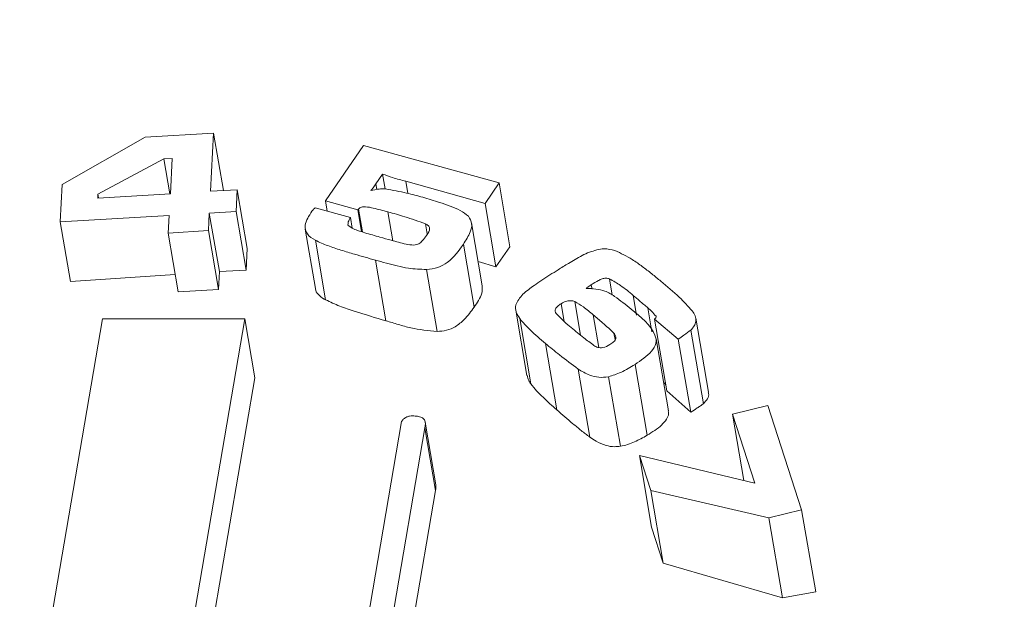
# Model space of a CAD drawing. Header units: millimetres. Extents: x -102560 to 77680, y 7163 to 33028.
# Tile 36 of 80: x -94843 to -94825, y 13989 to 14000. Entities that reach past the tile are written whole.
import ezdxf
from ezdxf import colors
from ezdxf.entities.mleader import LeaderData, LeaderLine
from ezdxf.math import Vec2, Vec3

# ---------------------------------------------------------------- set-up
doc = ezdxf.new("R2010")
doc.units = ezdxf.units.MM
for name, color, linetype, lineweight in [('RR_IWK_opisy', 7, 'Continuous', 0), ('RR_IWK_opisy_piony', 7, 'Continuous', 0), ('RR_IWK_urzadzenia', 7, 'Continuous', 13)]:
    doc.layers.add(name, color=color, linetype=linetype, lineweight=lineweight)
doc.styles.add('RR', font='GARA.TTF', dxfattribs={"height": 200})

# ---------------------------------------------------------------- blocks, each defined once
blk = doc.blocks.new('_None')

msp = doc.modelspace()

# ---------------------------------------------------------------- linework, layer by layer
at = {"layer": 'RR_IWK_urzadzenia', "color": 7, "linetype": 'Continuous', "lineweight": 13}
for p, q in [((-94840.901, 13997.519), (-94839.665, 13997.592)), ((-94839.665, 13997.592), (-94839.722, 13996.537)), ((-94839.487, 13996.551), (-94839.665, 13997.592)), ((-94842.403, 13996.659), (-94840.901, 13997.519)), ((-94837.643, 13996.362), (-94836.952, 13997.369)), ((-94836.952, 13997.369), (-94834.503, 13996.688)), ((-94840.566, 13997.122), (-94841.757, 13996.486)), ((-94840.413, 13997.132), (-94840.566, 13997.122)), ((-94840.459, 13996.493), (-94840.566, 13997.122)), ((-94840.448, 13996.493), (-94840.413, 13997.132)), ((-94836.609, 13996.849), (-94836.731, 13996.671)), ((-94836.563, 13996.58), (-94836.609, 13996.849)), ((-94834.755, 13996.319), (-94836.189, 13996.718)), ((-94834.503, 13996.688), (-94834.755, 13996.319)), ((-94834.305, 13995.532), (-94834.503, 13996.688)), ((-94842.439, 13995.983), (-94842.403, 13996.659)), ((-94839.722, 13996.537), (-94839.238, 13996.565)), ((-94839.238, 13996.565), (-94839.259, 13996.172)), ((-94839.057, 13995.503), (-94839.238, 13996.565)), ((-94841.761, 13996.415), (-94840.448, 13996.493)), ((-94841.757, 13996.486), (-94841.761, 13996.415)), ((-94841.745, 13996.416), (-94841.757, 13996.486)), ((-94837.055, 13996.199), (-94837.643, 13996.362)), ((-94837.612, 13996.178), (-94837.643, 13996.362)), ((-94834.559, 13995.17), (-94834.755, 13996.319)), ((-94839.743, 13996.144), (-94839.76, 13995.825)), ((-94839.259, 13996.172), (-94839.743, 13996.144)), ((-94839.562, 13995.083), (-94839.743, 13996.144)), ((-94839.078, 13995.11), (-94839.259, 13996.172)), ((-94837.829, 13996.238), (-94837.19, 13996.061)), ((-94836.988, 13995.806), (-94837.055, 13996.199)), ((-94836.974, 13995.802), (-94837.045, 13996.214)), ((-94840.469, 13996.1), (-94842.439, 13995.983)), ((-94842.255, 13994.905), (-94842.439, 13995.983)), ((-94840.486, 13995.781), (-94840.469, 13996.1)), ((-94837.157, 13995.869), (-94837.19, 13996.061)), ((-94834.805, 13994.825), (-94835.001, 13995.968)), ((-94839.76, 13995.825), (-94840.486, 13995.781)), ((-94839.579, 13994.763), (-94839.76, 13995.825)), ((-94838.007, 13995.851), (-94837.824, 13994.777)), ((-94835.804, 13995.766), (-94835.835, 13995.949)), ((-94840.305, 13994.72), (-94840.486, 13995.781)), ((-94837.64, 13994.573), (-94837.824, 13995.651)), ((-94839.078, 13995.11), (-94839.057, 13995.503)), ((-94834.953, 13994.438), (-94835.148, 13995.578)), ((-94834.559, 13995.17), (-94834.305, 13995.532)), ((-94836.548, 13994.193), (-94836.735, 13995.291)), ((-94834.881, 13995.269), (-94834.559, 13995.17)), ((-94839.579, 13994.763), (-94839.562, 13995.083)), ((-94839.562, 13995.083), (-94839.078, 13995.11)), ((-94835.621, 13994.001), (-94835.813, 13995.123)), ((-94842.255, 13994.905), (-94840.359, 13995.034)), ((-94832.455, 13994.658), (-94832.505, 13994.954)), ((-94840.305, 13994.72), (-94839.579, 13994.763)), ((-94832.821, 13994.765), (-94832.835, 13994.847)), ((-94833.029, 13993.934), (-94833.133, 13994.544)), ((-94834.198, 13994.385), (-94833.997, 13993.206)), ((-94833.325, 13994.18), (-94833.381, 13994.503)), ((-94841.676, 13994.228), (-94843.012, 13986.409)), ((-94839.102, 13994.228), (-94841.676, 13994.228)), ((-94840.439, 13986.409), (-94839.102, 13994.228)), ((-94838.92, 13993.162), (-94839.102, 13994.228)), ((-94833.927, 13993.052), (-94834.129, 13994.234)), ((-94831.26, 13993.864), (-94831.691, 13994.222)), ((-94831.47, 13992.927), (-94831.691, 13994.222)), ((-94830.715, 13992.902), (-94830.943, 13994.239)), ((-94830.807, 13992.694), (-94831.035, 13994.027)), ((-94832.404, 13993.853), (-94832.424, 13993.967)), ((-94831.439, 13992.567), (-94831.661, 13993.866)), ((-94831.034, 13992.542), (-94831.26, 13993.864)), ((-94833.456, 13992.581), (-94833.662, 13993.784)), ((-94832.861, 13992.089), (-94833.071, 13993.321)), ((-94831.824, 13992.122), (-94832.043, 13993.404)), ((-94838.92, 13993.162), (-94840.075, 13986.409)), ((-94832.308, 13991.922), (-94832.524, 13993.181)), ((-94831.47, 13992.927), (-94831.034, 13992.542)), ((-94830.281, 13992.507), (-94829.639, 13992.663)), ((-94829.639, 13992.663), (-94829.029, 13990.773)), ((-94829.878, 13991.256), (-94830.281, 13992.507)), ((-94830.076, 13991.303), (-94830.281, 13992.507)), ((-94837.124, 13987.342), (-94836.264, 13992.372)), ((-94835.844, 13992.258), (-94836.62, 13987.717)), ((-94835.65, 13991.125), (-94835.844, 13992.258)), ((-94835.648, 13991.227), (-94835.841, 13992.359)), ((-94831.759, 13991.12), (-94831.964, 13991.756)), ((-94831.964, 13991.756), (-94829.878, 13991.256)), ((-94831.743, 13990.46), (-94831.964, 13991.756)), ((-94836.188, 13987.985), (-94835.65, 13991.125)), ((-94829.62, 13990.629), (-94831.759, 13991.12)), ((-94831.535, 13989.809), (-94831.759, 13991.12)), ((-94829.029, 13990.773), (-94829.62, 13990.629)), ((-94829.373, 13989.183), (-94829.62, 13990.629)), ((-94828.775, 13989.287), (-94829.029, 13990.773)), ((-94831.743, 13990.46), (-94831.535, 13989.809)), ((-94831.535, 13989.809), (-94829.373, 13989.183)), ((-94829.373, 13989.183), (-94828.775, 13989.287))]:
    msp.add_line(p, q, dxfattribs=at)
at = {"layer": 'RR_IWK_urzadzenia', "color": 8, "linetype": 'Continuous', "lineweight": 13}
for p, q in [((-94836.152, 13996.499), (-94836.189, 13996.718)), ((-94836.714, 13996.57), (-94836.731, 13996.671)), ((-94836.423, 13995.643), (-94836.512, 13996.165)), ((-94832.015, 13994.297), (-94832.076, 13994.653)), ((-94831.739, 13993.994), (-94831.813, 13994.428)), ((-94832.698, 13993.712), (-94832.799, 13994.302))]:
    msp.add_line(p, q, dxfattribs=at)
at = {"layer": 'RR_IWK_urzadzenia', "color": 7, "linetype": 'Continuous', "lineweight": 13}
for points, knots in [([(-94836.189, 13996.718), (-94836.27, 13996.74), (-94836.414, 13996.778), (-94836.549, 13996.827), (-94836.609, 13996.849)], [0, 0, 0, 0, 0.560267, 1, 1, 1, 1]), ([(-94836.731, 13996.671), (-94836.747, 13996.648), (-94836.775, 13996.607), (-94836.806, 13996.568), (-94836.819, 13996.55)], [0, 0, 0, 0, 0.559997, 1, 1, 1, 1]), ([(-94836.819, 13996.55), (-94836.771, 13996.561), (-94836.684, 13996.582), (-94836.596, 13996.581), (-94836.558, 13996.58)], [0, 0, 0, 0, 0.560234, 1, 1, 1, 1]), ([(-94836.558, 13996.58), (-94836.429, 13996.557), (-94836.198, 13996.517), (-94835.98, 13996.455), (-94835.884, 13996.428)], [0, 0, 0, 0, 0.559674, 1, 1, 1, 1]), ([(-94835.884, 13996.428), (-94835.781, 13996.399), (-94835.612, 13996.351), (-94835.387, 13996.27), (-94835.199, 13996.196), (-94835.104, 13996.122), (-94835.056, 13996.085)], [0, 0, 0, 0, 0.34035, 0.560573, 0.780732, 1, 1, 1, 1]), ([(-94837.824, 13995.651), (-94837.88, 13995.685), (-94837.992, 13995.753), (-94838.03, 13995.957), (-94837.942, 13996.092), (-94837.888, 13996.176)], [0, 0, 0, 0, 0.280329, 0.558633, 1, 1, 1, 1]), ([(-94837.888, 13996.176), (-94837.878, 13996.188), (-94837.859, 13996.209), (-94837.838, 13996.229), (-94837.829, 13996.238)], [0, 0, 0, 0, 0.559785, 1, 1, 1, 1]), ([(-94837.045, 13996.214), (-94837.047, 13996.211), (-94837.05, 13996.206), (-94837.054, 13996.201), (-94837.055, 13996.199)], [0, 0, 0, 0, 0.559993, 1, 1, 1, 1]), ([(-94836.512, 13996.165), (-94836.6, 13996.188), (-94836.731, 13996.223), (-94836.889, 13996.258), (-94836.977, 13996.257), (-94837.024, 13996.238), (-94837.038, 13996.222), (-94837.045, 13996.214)], [0, 0, 0, 0, 0.500494, 0.75049, 0.874922, 0.93751, 1, 1, 1, 1]), ([(-94835.835, 13995.949), (-94835.958, 13995.993), (-94836.179, 13996.072), (-94836.41, 13996.136), (-94836.512, 13996.165)], [0, 0, 0, 0, 0.559836, 1, 1, 1, 1]), ([(-94837.19, 13996.061), (-94837.206, 13996.036), (-94837.235, 13995.991), (-94837.235, 13995.945), (-94837.235, 13995.925)], [0, 0, 0, 0, 0.562092, 1, 1, 1, 1]), ([(-94835.056, 13996.085), (-94835.031, 13996.041), (-94834.979, 13995.953), (-94835.025, 13995.771), (-94835.101, 13995.651), (-94835.148, 13995.578)], [0, 0, 0, 0, 0.279025, 0.558979, 1, 1, 1, 1]), ([(-94837.235, 13995.925), (-94837.211, 13995.905), (-94837.162, 13995.865), (-94837.05, 13995.826), (-94836.929, 13995.786), (-94836.793, 13995.746), (-94836.703, 13995.721), (-94836.658, 13995.708)], [0, 0, 0, 0, 0.168702, 0.33889, 0.559246, 0.779623, 1, 1, 1, 1]), ([(-94835.816, 13995.738), (-94835.784, 13995.782), (-94835.74, 13995.843), (-94835.778, 13995.919), (-94835.816, 13995.939), (-94835.835, 13995.949)], [0, 0, 0, 0, 0.559468, 0.778923, 1, 1, 1, 1]), ([(-94836.735, 13995.291), (-94836.863, 13995.327), (-94837.073, 13995.385), (-94837.362, 13995.472), (-94837.603, 13995.55), (-94837.751, 13995.617), (-94837.824, 13995.651)], [0, 0, 0, 0, 0.34005, 0.560078, 0.780071, 1, 1, 1, 1]), ([(-94836.658, 13995.708), (-94836.589, 13995.689), (-94836.477, 13995.658), (-94836.319, 13995.616), (-94836.187, 13995.578), (-94836.091, 13995.568), (-94836.043, 13995.563)], [0, 0, 0, 0, 0.340237, 0.56039, 0.78052, 1, 1, 1, 1]), ([(-94836.043, 13995.563), (-94836.011, 13995.569), (-94835.947, 13995.58), (-94835.877, 13995.653), (-94835.839, 13995.705), (-94835.816, 13995.738)], [0, 0, 0, 0, 0.276355, 0.557135, 1, 1, 1, 1]), ([(-94835.148, 13995.578), (-94835.23, 13995.462), (-94835.345, 13995.3), (-94835.606, 13995.146), (-94835.744, 13995.131), (-94835.813, 13995.123)], [0, 0, 0, 0, 0.5605479, 0.7804373, 1, 1, 1, 1]), ([(-94833.435, 13995.117), (-94833.373, 13995.156), (-94833.271, 13995.22), (-94833.127, 13995.306), (-94833.001, 13995.377), (-94832.911, 13995.416), (-94832.866, 13995.436)], [0, 0, 0, 0, 0.340012, 0.560022, 0.78002, 1, 1, 1, 1]), ([(-94832.866, 13995.436), (-94832.778, 13995.464), (-94832.622, 13995.516), (-94832.472, 13995.481), (-94832.407, 13995.466)], [0, 0, 0, 0, 0.559565, 1, 1, 1, 1]), ([(-94832.407, 13995.466), (-94832.299, 13995.414), (-94832.12, 13995.329), (-94831.912, 13995.177), (-94831.74, 13995.046), (-94831.63, 13994.955), (-94831.575, 13994.91)], [0, 0, 0, 0, 0.339403, 0.559588, 0.779792, 1, 1, 1, 1]), ([(-94835.813, 13995.123), (-94835.924, 13995.126), (-94836.108, 13995.131), (-94836.343, 13995.188), (-94836.541, 13995.237), (-94836.671, 13995.273), (-94836.735, 13995.291)], [0, 0, 0, 0, 0.339231, 0.559452, 0.779722, 1, 1, 1, 1]), ([(-94834.072, 13994.675), (-94834.006, 13994.73), (-94833.897, 13994.819), (-94833.726, 13994.931), (-94833.581, 13995.024), (-94833.484, 13995.086), (-94833.435, 13995.117)], [0, 0, 0, 0, 0.3398113, 0.5598724, 0.7799337, 1, 1, 1, 1]), ([(-94832.505, 13994.954), (-94832.527, 13994.96), (-94832.569, 13994.97), (-94832.64, 13994.953), (-94832.729, 13994.912), (-94832.791, 13994.874), (-94832.835, 13994.847)], [0, 0, 0, 0, 0.185657, 0.371776, 0.558889, 1, 1, 1, 1]), ([(-94832.076, 13994.653), (-94832.149, 13994.715), (-94832.279, 13994.825), (-94832.436, 13994.915), (-94832.505, 13994.954)], [0, 0, 0, 0, 0.560627, 1, 1, 1, 1]), ([(-94831.575, 13994.91), (-94831.46, 13994.815), (-94831.256, 13994.645), (-94831.084, 13994.457), (-94831.008, 13994.375)], [0, 0, 0, 0, 0.560152, 1, 1, 1, 1]), ([(-94837.822, 13994.777), (-94837.822, 13994.775), (-94837.825, 13994.737), (-94837.774, 13994.665), (-94837.7, 13994.606), (-94837.648, 13994.577), (-94837.64, 13994.573)], [0, 0, 0, 0, 0.024667, 0.431666, 0.916504, 1, 1, 1, 1]), ([(-94834.953, 13994.438), (-94834.926, 13994.479), (-94834.871, 13994.562), (-94834.806, 13994.692), (-94834.806, 13994.781), (-94834.806, 13994.825)], [0, 0, 0, 0, 0.333906, 0.667973, 1, 1, 1, 1]), ([(-94832.835, 13994.847), (-94832.853, 13994.835), (-94832.885, 13994.814), (-94832.915, 13994.791), (-94832.928, 13994.781)], [0, 0, 0, 0, 0.559982, 1, 1, 1, 1]), ([(-94832.928, 13994.781), (-94832.807, 13994.774), (-94832.607, 13994.764), (-94832.412, 13994.635), (-94832.259, 13994.524), (-94832.163, 13994.445), (-94832.115, 13994.406)], [0, 0, 0, 0, 0.3375055, 0.5581045, 0.7790452, 1, 1, 1, 1]), ([(-94837.64, 13994.573), (-94837.556, 13994.534), (-94837.387, 13994.455), (-94837.016, 13994.334), (-94836.735, 13994.249), (-94836.548, 13994.193)], [0, 0, 0, 0, 0.250509, 0.500816, 1, 1, 1, 1]), ([(-94834.129, 13994.234), (-94834.153, 13994.272), (-94834.201, 13994.348), (-94834.213, 13994.508), (-94834.125, 13994.612), (-94834.072, 13994.675)], [0, 0, 0, 0, 0.281402, 0.562199, 1, 1, 1, 1]), ([(-94833.133, 13994.544), (-94833.156, 13994.55), (-94833.2, 13994.562), (-94833.293, 13994.552), (-94833.348, 13994.521), (-94833.381, 13994.503)], [0, 0, 0, 0, 0.280323, 0.560284, 1, 1, 1, 1]), ([(-94832.799, 13994.302), (-94832.857, 13994.35), (-94832.959, 13994.437), (-94833.08, 13994.511), (-94833.133, 13994.544)], [0, 0, 0, 0, 0.560576, 1, 1, 1, 1]), ([(-94831.813, 13994.428), (-94831.862, 13994.47), (-94831.949, 13994.546), (-94832.037, 13994.621), (-94832.076, 13994.653)], [0, 0, 0, 0, 0.559999, 1, 1, 1, 1]), ([(-94835.621, 13994.001), (-94835.563, 13994.005), (-94835.448, 13994.013), (-94835.272, 13994.091), (-94835.103, 13994.236), (-94835.009, 13994.363), (-94834.953, 13994.438)], [0, 0, 0, 0, 0.183676, 0.369218, 0.625146, 1, 1, 1, 1]), ([(-94833.381, 13994.503), (-94833.401, 13994.489), (-94833.441, 13994.462), (-94833.484, 13994.415), (-94833.494, 13994.365), (-94833.479, 13994.338), (-94833.472, 13994.325)], [0, 0, 0, 0, 0.280768, 0.560443, 0.779899, 1, 1, 1, 1]), ([(-94832.115, 13994.406), (-94831.934, 13994.263), (-94831.708, 13994.085), (-94831.642, 13993.785), (-94831.772, 13993.588), (-94831.935, 13993.477), (-94832.043, 13993.404)], [0, 0, 0, 0, 0.500348, 0.624805, 0.749736, 1, 1, 1, 1]), ([(-94831.663, 13994.276), (-94831.688, 13994.306), (-94831.733, 13994.359), (-94831.788, 13994.407), (-94831.813, 13994.428)], [0, 0, 0, 0, 0.5589096, 1, 1, 1, 1]), ([(-94831.008, 13994.375), (-94830.988, 13994.345), (-94830.948, 13994.285), (-94830.934, 13994.189), (-94830.965, 13994.099), (-94831.011, 13994.051), (-94831.035, 13994.027)], [0, 0, 0, 0, 0.280374, 0.559985, 0.779892, 1, 1, 1, 1]), ([(-94836.548, 13994.193), (-94836.473, 13994.171), (-94836.325, 13994.127), (-94836.027, 13994.04), (-94835.783, 13994.016), (-94835.621, 13994.001)], [0, 0, 0, 0, 0.251077, 0.502186, 1, 1, 1, 1]), ([(-94833.662, 13993.784), (-94833.757, 13993.863), (-94833.928, 13994.005), (-94834.068, 13994.164), (-94834.129, 13994.234)], [0, 0, 0, 0, 0.560138, 1, 1, 1, 1]), ([(-94833.472, 13994.325), (-94833.424, 13994.275), (-94833.338, 13994.187), (-94833.239, 13994.105), (-94833.195, 13994.07)], [0, 0, 0, 0, 0.559699, 1, 1, 1, 1]), ([(-94832.424, 13993.967), (-94832.491, 13994.032), (-94832.611, 13994.146), (-94832.742, 13994.254), (-94832.799, 13994.302)], [0, 0, 0, 0, 0.559911, 1, 1, 1, 1]), ([(-94831.691, 13994.222), (-94831.68, 13994.231), (-94831.661, 13994.247), (-94831.662, 13994.267), (-94831.663, 13994.276)], [0, 0, 0, 0, 0.561087, 1, 1, 1, 1]), ([(-94833.195, 13994.07), (-94833.121, 13994.008), (-94832.989, 13993.897), (-94832.847, 13993.793), (-94832.785, 13993.748)], [0, 0, 0, 0, 0.56005, 1, 1, 1, 1]), ([(-94831.035, 13994.027), (-94831.075, 13993.995), (-94831.147, 13993.939), (-94831.226, 13993.886), (-94831.26, 13993.864)], [0, 0, 0, 0, 0.559891, 1, 1, 1, 1]), ([(-94832.497, 13993.765), (-94832.474, 13993.78), (-94832.427, 13993.811), (-94832.382, 13993.869), (-94832.392, 13993.925), (-94832.413, 13993.953), (-94832.424, 13993.967)], [0, 0, 0, 0, 0.280976, 0.559529, 0.779334, 1, 1, 1, 1]), ([(-94833.071, 13993.321), (-94833.185, 13993.405), (-94833.388, 13993.555), (-94833.578, 13993.714), (-94833.662, 13993.784)], [0, 0, 0, 0, 0.559951, 1, 1, 1, 1]), ([(-94832.785, 13993.748), (-94832.763, 13993.734), (-94832.72, 13993.706), (-94832.604, 13993.702), (-94832.538, 13993.741), (-94832.497, 13993.765)], [0, 0, 0, 0, 0.281713, 0.559846, 1, 1, 1, 1]), ([(-94832.524, 13993.181), (-94832.583, 13993.174), (-94832.703, 13993.161), (-94832.897, 13993.214), (-94833.005, 13993.28), (-94833.071, 13993.321)], [0, 0, 0, 0, 0.279426, 0.55922, 1, 1, 1, 1]), ([(-94832.043, 13993.404), (-94832.125, 13993.352), (-94832.272, 13993.26), (-94832.447, 13993.205), (-94832.524, 13993.181)], [0, 0, 0, 0, 0.560941, 1, 1, 1, 1]), ([(-94833.994, 13993.207), (-94833.986, 13993.174), (-94833.974, 13993.12), (-94833.94, 13993.071), (-94833.927, 13993.052)], [0, 0, 0, 0, 0.598262, 1, 1, 1, 1]), ([(-94833.927, 13993.052), (-94833.893, 13993.01), (-94833.825, 13992.926), (-94833.668, 13992.769), (-94833.541, 13992.656), (-94833.456, 13992.581)], [0, 0, 0, 0, 0.2502751, 0.500349, 1, 1, 1, 1]), ([(-94831.526, 13993.077), (-94831.521, 13993.072), (-94831.507, 13993.06), (-94831.496, 13993.046), (-94831.489, 13993.037)], [0, 0, 0, 0, 0.3768335, 1, 1, 1, 1]), ([(-94830.807, 13992.694), (-94830.78, 13992.722), (-94830.725, 13992.778), (-94830.702, 13992.855), (-94830.716, 13992.894), (-94830.719, 13992.901)], [0, 0, 0, 0, 0.448368, 0.90223, 1, 1, 1, 1]), ([(-94833.456, 13992.581), (-94833.36, 13992.497), (-94833.215, 13992.372), (-94833.017, 13992.207), (-94832.913, 13992.128), (-94832.861, 13992.089)], [0, 0, 0, 0, 0.499761, 0.749783, 1, 1, 1, 1]), ([(-94831.034, 13992.542), (-94830.995, 13992.567), (-94830.936, 13992.603), (-94830.86, 13992.653), (-94830.824, 13992.681), (-94830.807, 13992.694)], [0, 0, 0, 0, 0.499077, 0.749206, 1, 1, 1, 1]), ([(-94836.264, 13992.372), (-94836.254, 13992.388), (-94836.232, 13992.42), (-94836.178, 13992.453), (-94836.12, 13992.471), (-94836.083, 13992.472), (-94836.064, 13992.473)], [0, 0, 0, 0, 0.279941, 0.560186, 0.779141, 1, 1, 1, 1]), ([(-94836.064, 13992.473), (-94836.036, 13992.471), (-94835.979, 13992.468), (-94835.898, 13992.45), (-94835.823, 13992.38), (-94835.835, 13992.308), (-94835.844, 13992.258)], [0, 0, 0, 0, 0.187498, 0.375377, 0.560863, 1, 1, 1, 1]), ([(-94831.824, 13992.122), (-94831.73, 13992.18), (-94831.591, 13992.266), (-94831.472, 13992.405), (-94831.429, 13992.497), (-94831.441, 13992.548), (-94831.445, 13992.566)], [0, 0, 0, 0, 0.480119, 0.7095728, 0.89741, 1, 1, 1, 1]), ([(-94832.861, 13992.089), (-94832.823, 13992.064), (-94832.734, 13992.004), (-94832.588, 13991.936), (-94832.431, 13991.91), (-94832.344, 13991.919), (-94832.308, 13991.922)], [0, 0, 0, 0, 0.251763, 0.593536, 0.8332, 1, 1, 1, 1]), ([(-94832.308, 13991.922), (-94832.264, 13991.932), (-94832.174, 13991.951), (-94832.052, 13992.003), (-94831.935, 13992.059), (-94831.861, 13992.101), (-94831.824, 13992.122)], [0, 0, 0, 0, 0.249516, 0.498212, 0.748465, 1, 1, 1, 1]), ([(-94835.65, 13991.125), (-94835.644, 13991.159), (-94835.638, 13991.194), (-94835.648, 13991.227), (-94835.648, 13991.227)], [0, 0, 0, 0, 0.9929332, 1, 1, 1, 1])]:
    msp.add_open_spline(points, degree=3, knots=knots, dxfattribs=at)

# ---------------------------------------------------------------- next in the draw order: leaders
at = {"layer": 'RR_IWK_opisy_piony'}
ml = msp.add_multileader_mtext('Standard', dxfattribs=at)
ml.set_content('Zestawy wodomierzowe ZW\\P- zawór kulowy DN15\\P- wodomierz JS {\\A1;Q{\\H0.7x;\\S^ 3;}=1,6/2,5 m{\\H0.7x;\\S3^ ;}/h DN15}\\P- filtr siatkowy DN15\\P- zawór zwrotny DN15\\P- zawór kulowy DN15\\P', color=256, style='RR')
ml.set_leader_properties()
ml.set_arrow_properties(name='NONE')
ml.build(insert=Vec2(0, 0))
ml.multileader.update_dxf_attribs({"text_left_attachment_type": 6, "text_right_attachment_type": 6, "dogleg_length": 0, "arrow_head_size": 0.18})
ctx = ml.context
ctx.base_point, ctx.char_height, ctx.arrow_head_size, ctx.landing_gap_size, ctx.plane_origin = Vec3(-102165.064, 17354.382), 200, 0.18, 25, Vec3(-81038.218, 117392.717)
ctx.left_attachment, ctx.right_attachment = 6, 6
notes = []
notes.append((ctx, [(0, (1, 1, 0), (-97304.574, 17354.407), (-1, 0), 0, [(2, [(-94825.991, 18484.051), (-95325.941, 18476.33), (-95825.941, 18484.644)], 0, [])])]))
ctx.mtext.insert = Vec3(-102140.064, 17629.682)
ctx.mtext.has_bg_fill, ctx.mtext.bg_color, ctx.mtext.bg_scale_factor, ctx.mtext.bg_transparency, ctx.mtext.use_window_bg_color = 1, -1027028792, 1, 0, 1
for ctx, leaders in notes:
    for number, flags, end, landing, length, lines in leaders:
        leader = LeaderData()
        leader.index, (leader.has_last_leader_line, leader.has_dogleg_vector, leader.attachment_direction) = number, flags
        leader.last_leader_point, leader.dogleg_vector, leader.dogleg_length = Vec3(end), Vec3(landing), length
        for number, points, colour, breaks in lines:
            line = LeaderLine()
            line.index, line.vertices, line.color, line.breaks = number, Vec3.list(points), colors.encode_raw_color(colour), breaks
            leader.lines.append(line)
        ctx.leaders.append(leader)

# ---------------------------------------------------------------- next in the draw order: texts
at = {"layer": 'RR_IWK_opisy', "insert": (-102160.687, 30202.116), "char_height": 200, "width": 12404.74488, "attachment_point": 1, "style": 'RR'}
msp.add_mtext('\\pi-500,l500,xqjt0,2;UWAGI:\\P1.^IBudynek zasilany będzie z projektowanego przyłącza wodociągowego - wg odrębnego opracowania;\\P2.^IGłówny zestaw wodomierzowy  zlokalizowany będzie w studni wodomierzowej;\\P3.^IIndywidualne zestawy wodomierzowe dla poszczególnych mieszkań instalowane będą w\\~szachtach instalacyjnych na korytarzach ogólnych;\\P4.^IInstalację rozdzielczą wody zimnej, ciepłej i cyrkulacji należy prowadzić pod stropem parteru oraz w\\~szachtach; \\P5.^IDoprowadzenie wody do poszczególnych mieszkań z szafek rodzielaczy prowadzić w\\~warstwach posadzkowych;\\P6.^IInstalację rozdzielczą prowadzoną pod stropem i w szachtach wykonać z rur stalowych zaciskowych;\\P7.^IInstalację prowwadzoną w posadzce wykonać z rur tworzywowych PERT;\\P8.^IPodejścia pod pojedyncze przybory wykonywać rurą %%c16x2,0;\\P9.^ICiepła woda przygotowywana będzie centralnie w zasobniku ciepłej wody zasilanym z\\~pompy ciepła;\\P10.^INależy wykonać instalację cyrkulacji;\\P11.^ICałość instalacji wodociągowej należy izolować termicznie;\\P12.^IWszystkie roboty należy wykonać zgodnie z Polskimi Normami, Warunkami Technicznymi Wykonania i Odbioru Robót oraz zgodnie ze sztuką budowlaną;\\P13.^IRysunki rozpatrywać łącznie z informacjami zawartymi w części opisowej oraz z\\~dokumentacją branżową;\\P14.^IUwagi i opisy zamieszczane w części rys. projektu stanowią integralną część niniejszego opracowania;\\P15.^IWszystkie wymiary, otwory i rzędne należy sprawdzić na budowie, a wszelkie odstępstwa należy korygować przy udziale projektanta i użytkownika, prace montażowe wykonywać zgodnie z obowiązującymi przepisami BHP, zarządzeniami oraz normami PN;\\P16.^IWszelkie wątpliwości i niejasności należy wyjaśnić z projektantem.', dxfattribs=at)

doc.saveas('drawing.dxf')
